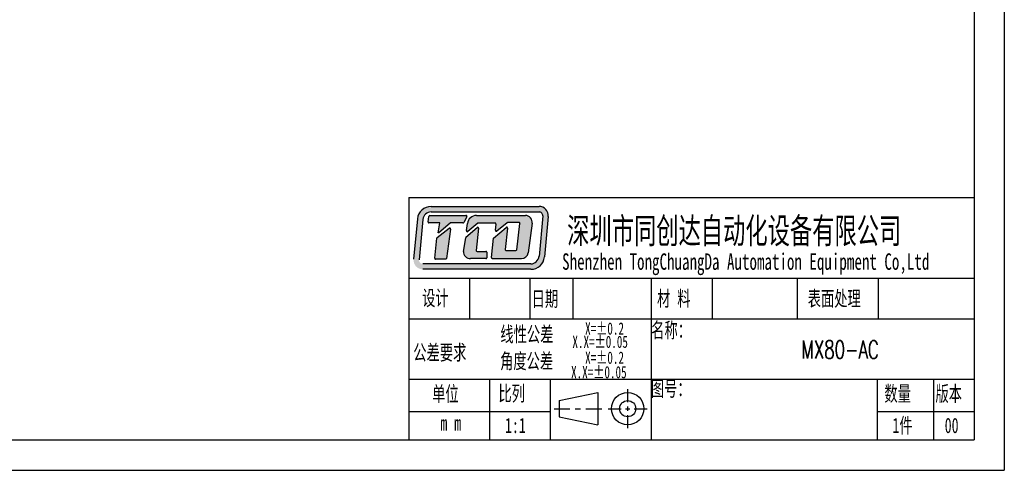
# Model space of a CAD drawing. Header units: millimetres. Extents: x 15158 to 15599, y 321 to 946.
# Tile 2 of 6: x 15343 to 15599, y 321 to 438. Entities that reach past the tile are written whole.
import ezdxf

# ---------------------------------------------------------------- set-up
doc = ezdxf.new("R2010")
doc.units = ezdxf.units.MM
doc.header["$LTSCALE"] = 0.3
doc.layers.add('外框', color=7, linetype='Continuous', lineweight=30)
doc.layers.add('文字', color=3, linetype='Continuous', lineweight=13)
doc.styles.add('SLDTEXTSTYLE2', font='txt')
doc.styles.get("Standard").update_dxf_attribs({"font": 'txt.shx', "width": 0.67, "oblique": 5, "bigfont": 'gbcbig.shx'})

# ---------------------------------------------------------------- blocks, each defined once
blk = doc.blocks.new('Y')
at = {"lineweight": 30}
for p, q in [((-4136.76, 2009.27), (-3862.74, 2009.27)), ((-4154.44, 2003.97), (-3857.44, 2003.97)), ((-4154.44, 2003.97), (-3857.44, 2003.97))]:
    blk.add_line(p, q, dxfattribs=at)
blk = doc.blocks.new('W')
at = {"lineweight": 30}
for p, q in [((-3857.44, 2213.99), (-3857.44, 2003.97)), ((-3857.44, 2213.99), (-3857.44, 2003.97)), ((-3862.74, 2208.69), (-3862.74, 2009.27))]:
    blk.add_line(p, q, dxfattribs=at)
blk.add_blockref('Y', (0, 0))

msp = doc.modelspace()

# ---------------------------------------------------------------- hatches: boundary and pattern name
at = {"layer": '外框'}
h = msp.add_hatch(color=256, dxfattribs=at)
h.dxf.hatch_style = 1
h.paths.add_polyline_path([(15478.29, 389.81), (15450.16, 389.81, 0.38719), (15446.61, 386.57), (15445.62, 376.05, 0.441763), (15447.99, 373.45), (15476.14, 373.45, 0.387627), (15479.7, 376.69), (15480.66, 387.21, 0.441309)])
h.paths.add_polyline_path([(15478.29, 388.38, -0.441309), (15479.24, 387.34), (15478.28, 376.82, -0.387627), (15476.14, 374.88), (15447.99, 374.88, -0.441763), (15447.04, 375.92), (15448.03, 386.44, -0.38719), (15450.16, 388.38)], flags=16)
h.paths.add_polyline_path([(15459.26, 387.46, -0.569256), (15459.47, 387.11), (15458.67, 385.64, -0.275159), (15458.46, 385.52), (15455.25, 385.52, 0.178549), (15455.1, 385.46), (15452.19, 382.97), (15451.98, 382.97), (15452.45, 385.52), (15449.62, 385.52, -0.45517), (15449.38, 385.79), (15449.58, 387.23, -0.3737), (15449.82, 387.44)], flags=0)
h.paths.add_polyline_path([(15454.85, 384.14, -0.672884), (15455.23, 383.92), (15454.2, 376.29, -0.375428), (15453.97, 376.09), (15451.36, 376.09, -0.44516), (15451.13, 376.35), (15451.67, 381.56, -0.203266), (15451.76, 381.73)], flags=0)
h.paths.add_polyline_path([(15461.99, 387.46), (15474.73, 387.46, -0.453547), (15476.5, 385.44), (15475.48, 377.78, -0.375944), (15473.71, 376.23), (15466.16, 376.23, -0.443757), (15465.92, 376.49), (15466.43, 381.58), (15469.7, 384.35, -0.678155), (15470.09, 384.14), (15469.48, 378.61, 0.446434), (15469.72, 378.34), (15472.25, 378.34, 0.378328), (15472.48, 378.55), (15473.33, 385.35, 0.451033), (15473.1, 385.62), (15470.12, 385.62, 0.173657), (15469.97, 385.57), (15467.33, 383.4, -0.663), (15466.94, 383.6), (15467.08, 385.24, 0.43882), (15466.84, 385.5), (15462.51, 385.5, 0.175395), (15462.36, 385.44), (15459.78, 383.3, -0.680756), (15459.4, 383.51), (15459.63, 385.38, -0.377926)], flags=0)
h.paths.add_polyline_path([(15459.26, 381.81), (15462.14, 384.34, -0.684184), (15462.53, 384.13), (15461.91, 378.38, 0.446288), (15462.14, 378.12), (15464.45, 378.12, -0.414214), (15464.69, 377.88), (15464.69, 376.47, -0.414214), (15464.45, 376.23), (15460.41, 376.23, -0.429482), (15458.63, 378.11), (15459.18, 381.67, -0.175829)], flags=0)
h.paths.add_polyline_path([(15459.47, 387.11, 0.569256), (15459.26, 387.46), (15449.82, 387.44, 0.3737), (15449.58, 387.23), (15449.38, 385.79, 0.45517), (15449.62, 385.52), (15452.45, 385.52), (15451.98, 382.97), (15452.19, 382.97), (15455.1, 385.46, -0.178549), (15455.25, 385.52), (15458.46, 385.52, 0.275159), (15458.67, 385.64)], flags=0)
h.paths.add_polyline_path([(15455.23, 383.92, 0.672884), (15454.85, 384.14), (15451.76, 381.73, 0.203266), (15451.67, 381.56), (15451.13, 376.35, 0.44516), (15451.36, 376.09), (15453.97, 376.09, 0.375428), (15454.2, 376.29)], flags=0)
h.paths.add_polyline_path([(15462.53, 384.13, 0.684184), (15462.14, 384.34), (15459.26, 381.81, 0.175829), (15459.18, 381.67), (15458.63, 378.11, 0.429482), (15460.41, 376.23), (15464.45, 376.23, 0.414214), (15464.69, 376.47), (15464.69, 377.88, 0.414214), (15464.45, 378.12), (15462.14, 378.12, -0.446288), (15461.91, 378.38)], flags=0)
h.paths.add_polyline_path([(15474.73, 387.46), (15461.99, 387.46, 0.377926), (15459.63, 385.38), (15459.4, 383.51, 0.680756), (15459.78, 383.3), (15462.36, 385.44, -0.175395), (15462.51, 385.5), (15466.84, 385.5, -0.43882), (15467.08, 385.24), (15466.94, 383.6, 0.663), (15467.33, 383.4), (15469.97, 385.57, -0.173657), (15470.12, 385.62), (15473.1, 385.62, -0.451033), (15473.33, 385.35), (15472.48, 378.55, -0.378328), (15472.25, 378.34), (15469.72, 378.34, -0.446434), (15469.48, 378.61), (15470.09, 384.14, 0.678155), (15469.7, 384.35), (15466.43, 381.58), (15465.92, 376.49, 0.443757), (15466.16, 376.23), (15473.71, 376.23, 0.375944), (15475.48, 377.78), (15476.5, 385.44, 0.453547)], flags=0)
h = msp.add_hatch(color=256, dxfattribs=at)
h.dxf.hatch_style = 1
h.paths.add_polyline_path([(15459.47, 387.11, 0.569256), (15459.26, 387.46), (15449.82, 387.44, 0.3737), (15449.58, 387.23), (15449.38, 385.79, 0.45517), (15449.62, 385.52), (15452.45, 385.52), (15451.98, 382.97), (15452.19, 382.97), (15455.1, 385.46, -0.178549), (15455.25, 385.52), (15458.46, 385.52, 0.275159), (15458.67, 385.64)])
h.paths.add_polyline_path([(15455.23, 383.92, 0.672884), (15454.85, 384.14), (15451.76, 381.73, 0.203266), (15451.67, 381.56), (15451.13, 376.35, 0.44516), (15451.36, 376.09), (15453.97, 376.09, 0.375428), (15454.2, 376.29)])
h.paths.add_polyline_path([(15462.53, 384.13, 0.684184), (15462.14, 384.34), (15459.26, 381.81, 0.175829), (15459.18, 381.67), (15458.63, 378.11, 0.429482), (15460.41, 376.23), (15464.45, 376.23, 0.414214), (15464.69, 376.47), (15464.69, 377.88, 0.414214), (15464.45, 378.12), (15462.14, 378.12, -0.446288), (15461.91, 378.38)])
h.paths.add_polyline_path([(15474.73, 387.46), (15461.99, 387.46, 0.377926), (15459.63, 385.38), (15459.4, 383.51, 0.680756), (15459.78, 383.3), (15462.36, 385.44, -0.175395), (15462.51, 385.5), (15466.84, 385.5, -0.43882), (15467.08, 385.24), (15466.94, 383.6, 0.663), (15467.33, 383.4), (15469.97, 385.57, -0.173657), (15470.12, 385.62), (15473.1, 385.62, -0.451033), (15473.33, 385.35), (15472.48, 378.55, -0.378328), (15472.25, 378.34), (15469.72, 378.34, -0.446434), (15469.48, 378.61), (15470.09, 384.14, 0.678155), (15469.7, 384.35), (15466.43, 381.58), (15465.92, 376.49, 0.443757), (15466.16, 376.23), (15473.71, 376.23, 0.375944), (15475.48, 377.78), (15476.5, 385.44, 0.453547)])

# ---------------------------------------------------------------- linework, layer by layer
at = {"layer": '外框', "lineweight": 30}
for p, q in [((15444.36, 392.15), (15591.59, 392.15)), ((15444.36, 392.15), (15444.36, 329.05)), ((15446.61, 386.57), (15445.62, 376.05)), ((15448.03, 386.44), (15447.04, 375.92)), ((15449.38, 385.79), (15449.58, 387.23)), ((15460.22, 371.12), (15460.22, 360.6)), ((15475.91, 371.12), (15475.91, 360.6)), ((15487.13, 371.12), (15487.13, 360.6)), ((15507.46, 371.12), (15507.46, 329.05)), ((15523.35, 371.12), (15523.35, 360.6)), ((15545.54, 371.12), (15545.54, 360.6)), ((15566.62, 371.12), (15566.62, 360.6)), ((15444.36, 360.6), (15591.59, 360.6)), ((15444.36, 344.83), (15591.59, 344.83)), ((15465.4, 344.83), (15465.4, 329.05)), ((15481.17, 344.83), (15481.17, 329.05)), ((15566.35, 344.83), (15566.35, 329.05)), ((15581.08, 344.83), (15581.08, 329.05)), ((15483.5, 339.29), (15493.58, 341.4)), ((15493.58, 341.4), (15493.58, 332.98)), ((15501.38, 338.88), (15501.38, 342.27)), ((15483.5, 339.29), (15483.5, 335.09)), ((15444.36, 336.49), (15481.17, 336.49)), ((15482.2, 337.19), (15486.34, 337.19)), ((15487.72, 337.19), (15489.11, 337.19)), ((15490.49, 337.19), (15494.63, 337.19)), ((15496.3, 337.19), (15499.69, 337.19)), ((15500.82, 337.19), (15501.95, 337.19)), ((15501.38, 336.63), (15501.38, 337.75)), ((15503.08, 337.19), (15506.46, 337.19)), ((15566.35, 336.49), (15591.59, 336.49)), ((15483.5, 335.09), (15493.58, 332.98)), ((15501.38, 332.11), (15501.38, 335.5))]:
    msp.add_line(p, q, dxfattribs=at)
at = {"layer": '外框'}
for p, q in [((15449.82, 387.44), (15459.26, 387.46)), ((15450.16, 389.81), (15478.29, 389.81)), ((15450.16, 388.38), (15478.29, 388.38)), ((15461.99, 387.46), (15474.73, 387.46)), ((15479.24, 387.34), (15478.28, 376.82)), ((15452.45, 385.52), (15449.62, 385.52)), ((15451.98, 382.97), (15452.45, 385.52)), ((15455.1, 385.46), (15452.19, 382.97)), ((15458.46, 385.52), (15455.25, 385.52)), ((15459.47, 387.11), (15458.67, 385.64)), ((15459.4, 383.51), (15459.63, 385.38)), ((15462.36, 385.44), (15459.78, 383.3)), ((15466.84, 385.5), (15462.51, 385.5)), ((15466.94, 383.6), (15467.08, 385.24)), ((15469.97, 385.57), (15467.33, 383.4)), ((15473.1, 385.62), (15470.12, 385.62)), ((15472.48, 378.55), (15473.33, 385.35)), ((15476.5, 385.44), (15475.48, 377.78)), ((15480.66, 387.21), (15479.7, 376.69)), ((15451.76, 381.73), (15454.85, 384.14)), ((15452.19, 382.97), (15451.98, 382.97)), ((15455.23, 383.92), (15454.2, 376.29)), ((15459.26, 381.81), (15462.14, 384.34)), ((15462.53, 384.13), (15461.91, 378.38)), ((15466.43, 381.58), (15469.7, 384.35)), ((15470.09, 384.14), (15469.48, 378.61)), ((15451.13, 376.35), (15451.67, 381.56)), ((15458.63, 378.11), (15459.18, 381.67)), ((15465.92, 376.49), (15466.43, 381.58)), ((15462.14, 378.12), (15464.45, 378.12)), ((15464.69, 377.88), (15464.69, 376.47)), ((15469.72, 378.34), (15472.25, 378.34)), ((15476.14, 374.88), (15447.99, 374.88)), ((15453.97, 376.09), (15451.36, 376.09)), ((15464.45, 376.23), (15460.41, 376.23)), ((15466.16, 376.23), (15473.71, 376.23)), ((15476.14, 373.45), (15447.99, 373.45)), ((15444.36, 371.12), (15591.59, 371.12))]:
    msp.add_line(p, q, dxfattribs=at)
at = {"layer": '外框', "lineweight": 30}
for radius in [4.21, 2.1]:
    msp.add_circle((15501.38, 337.19), radius, dxfattribs=at)
at = {"layer": '外框'}
for centre, radius, start, end in [((15450.16, 386.24), 3.57, 90, 174.6637), ((15450.16, 386.24), 2.14, 90, 174.6637), ((15459.26, 387.23), 0.238, 331.5389, 90.1428), ((15461.99, 385.08), 2.38, 90, 172.8115), ((15474.73, 385.68), 1.78, 352.4138, 90), ((15478.29, 387.43), 2.38, 354.7507, 90), ((15478.29, 387.43), 0.952, 354.7507, 90), ((15455.25, 385.28), 0.238, 90, 130.4936), ((15458.46, 385.75), 0.238, 270, 331.5389), ((15462.51, 385.26), 0.238, 90, 129.7928), ((15466.84, 385.26), 0.238, 355.2286, 90), ((15470.12, 385.38), 0.238, 90, 129.4062), ((15473.1, 385.38), 0.238, 352.8922, 90), ((15455, 383.96), 0.238, 352.3102, 128.0541), ((15459.63, 383.48), 0.238, 172.8115, 309.7928), ((15462.29, 384.16), 0.238, 353.7974, 131.3146), ((15467.18, 383.58), 0.238, 175.2286, 309.4062), ((15469.85, 384.17), 0.238, 353.7695, 130.3428), ((15451.91, 381.54), 0.238, 128.0541, 174.0132), ((15459.42, 381.63), 0.238, 131.3146, 171.2038), ((15460.41, 378.01), 1.78, 177.0294, 270), ((15462.14, 378.36), 0.238, 173.7974, 270), ((15464.45, 377.88), 0.238, 0, 90), ((15469.72, 378.58), 0.238, 173.7695, 270), ((15472.25, 378.58), 0.238, 270, 352.8922), ((15473.71, 378.01), 1.78, 270, 352.4138), ((15451.36, 376.32), 0.238, 174.0132, 270), ((15453.97, 376.32), 0.238, 270, 352.3102), ((15464.45, 376.47), 0.238, 270, 0), ((15466.16, 376.47), 0.238, 174.2816, 270), ((15476.14, 377.02), 2.14, 270, 354.7507), ((15476.14, 377.02), 3.57, 270, 354.7507)]:
    msp.add_arc(centre, radius, start, end, dxfattribs=at)
at = {"layer": '外框', "lineweight": 30}
for centre, start, end in [((15449.82, 387.2), 90.1428, 172.1056), ((15449.62, 385.76), 172.1056, 270)]:
    msp.add_arc(centre, 0.238, start, end, dxfattribs=at)

# ---------------------------------------------------------------- block references
at = {"layer": '外框', "lineweight": 25, "xscale": 1.487159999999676, "yscale": 1.487160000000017, "zscale": 1.48716}
msp.add_blockref('W', (21336.1, -2659.06), dxfattribs=at)

# ---------------------------------------------------------------- texts
at = {"layer": '外框', "style": 'SLDTEXTSTYLE2', "width": 0.67}
for s, height, p in [('深圳市同创达自动化设备有限公司', 6.6625, (15485.61, 380.17)), ('Shenzhen TongChuangDa Automation Equipment Co,Ltd', 4.283, (15484.3, 373.32)), ('设计', 3.966, (15447.85, 364.02)), ('日期', 3.966, (15476.36, 363.8)), ('材 料', 3.966, (15509.03, 363.88)), ('表面处理', 3.966, (15548.28, 363.88)), ('线性公差', 3.966, (15468.21, 354.59)), ('X=±0.2', 3.173, (15490.29, 356.46)), ('名称：', 3.966, (15507.51, 355.64)), ('公差要求', 3.966, (15445.53, 349.84)), ('X.X=±0.05', 3.173, (15486.98, 353.01)), ('角度公差', 3.966, (15468.14, 347.61)), ('X=±0.2', 3.173, (15490.29, 348.88)), ('X.X=±0.05', 3.173, (15486.64, 345.1)), ('比列', 3.966, (15467.71, 339.19)), ('图号：', 3.966, (15507.41, 340.43)), ('数量', 3.966, (15568.24, 339.13)), ('版本', 3.966, (15581.55, 339.13)), ('单位', 3.966, (15450.45, 339.07)), (' m m', 3.966, (15450.77, 331.48)), ('1:1', 3.966, (15469.42, 330.85)), ('1件', 3.966, (15570.35, 330.85)), ('00', 3.966, (15583.95, 330.85))]:
    msp.add_text(s, height=height, dxfattribs=at).set_placement(p)
at = {"layer": '文字', "ltscale": 0.3, "width": 0.67}
msp.add_text('MX80-AC', height=4.714, dxfattribs=at).set_placement((15546.62, 350.21))

doc.saveas('drawing.dxf')
